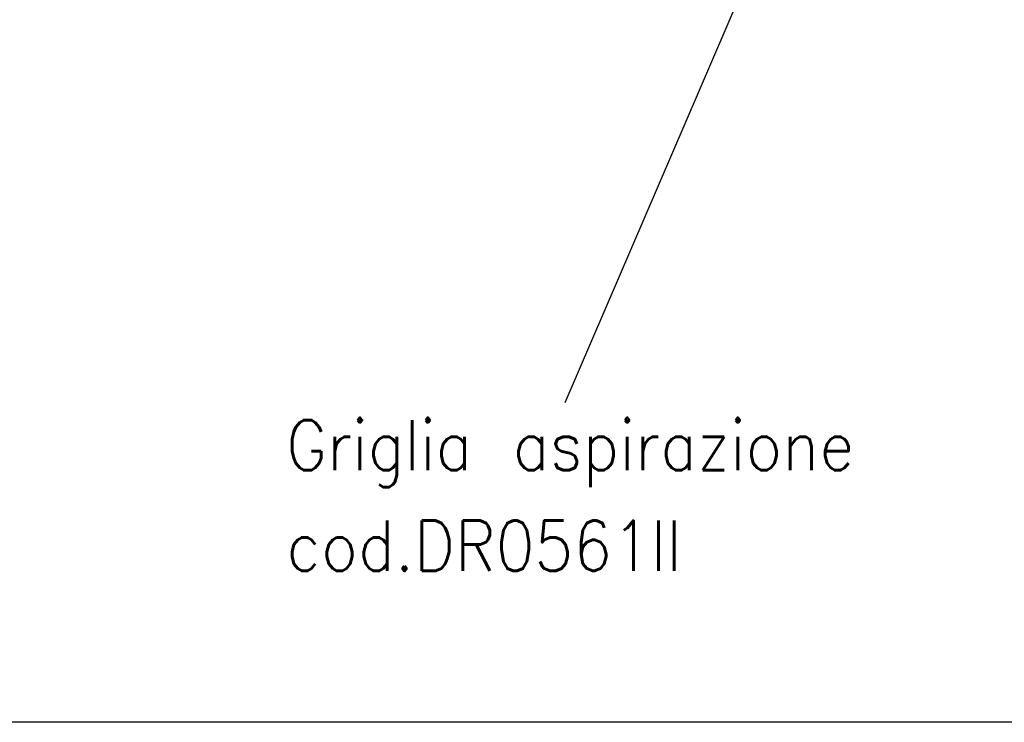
# Model space of a CAD drawing. Header units: inches. Extents: x -7205 to -1528, y -2875 to 5222.
# Tile 59 of 104: x -6176 to -5785, y 2627 to 2907. Entities that reach past the tile are written whole.
import ezdxf

# ---------------------------------------------------------------- set-up
doc = ezdxf.new("R2010")
doc.units = ezdxf.units.IN
doc.layers.add('1', color=7, linetype='Continuous')
doc.styles.add('CONVERTER_11', font='txt.shx', dxfattribs={"width": 0.9})
doc.dimstyles.get("Standard").update_dxf_attribs({"dimtxt": 0.18, "dimasz": 0.18, "dimexe": 0.18, "dimexo": 0.0625, "dimgap": 0.09, "dimtad": 0, "dimtih": 1, "dimtoh": 1, "dimdec": 4, "dimzin": 0, "dimdsep": 46, "dimtxsty": 'Standard', "dimcen": 0.09, "dimadec": 0, "dimazin": 0, "dimtfac": 1, "dimtdec": 4, "dimtofl": 0, "dimtmove": 0, "dimatfit": 3, "dimfxl": 1, "dimtolj": 1, "dimtzin": 0, "dimarcsym": 0})

msp = doc.modelspace()

# ---------------------------------------------------------------- linework, layer by layer
at = {"layer": '1', "color": 7, "linetype": 'Continuous'}
msp.add_line((-1528.48, 2627.45), (-7205.42, 2627.45), dxfattribs=at)

# ---------------------------------------------------------------- texts
at = {"layer": '1', "color": 1, "insert": (-6070.17, 2687.68), "char_height": 20, "attachment_point": 7, "line_spacing_factor": 1.20048, "style": 'CONVERTER_11'}
msp.add_mtext('Griglia aspirazione\\Pcod.DR0561II', dxfattribs=at)

# ---------------------------------------------------------------- leaders
at = {"layer": '1', "color": 7, "linetype": 'Continuous', "has_arrowhead": 0}
for points in [[(-5817.1, 2971.93), (-5605.29, 2791.3)], [(-5889.21, 2917.68), (-5959.41, 2754.55)]]:
    msp.add_leader(points, dimstyle='Standard', dxfattribs=at)

doc.saveas('drawing.dxf')
